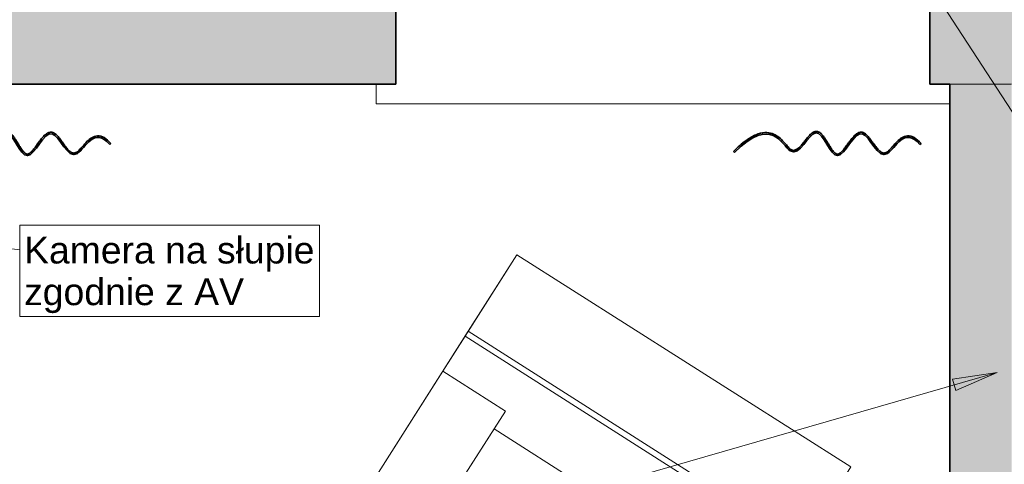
# Model space of a CAD drawing. Header units: centimetres. Extents: x -1109 to 217, y 2044 to 2913.
# Tile 21 of 36: x -584 to -385, y 2605 to 2695. Entities that reach past the tile are written whole.
import ezdxf

# ---------------------------------------------------------------- set-up
doc = ezdxf.new("R2010")
doc.units = ezdxf.units.CM
for name, color, linetype, lineweight in [('Meble-1', 9, 'Continuous', 18), ('Notatki tekstowe', 130, 'Continuous', 9), ('Notatki tekstowe-1', 7, 'Continuous', 9), ('Okna-2', 9, 'Continuous', 18), ('Okna-3', 253, 'Continuous', 35), ('Wzór cięcia-1', 10, 'Continuous', 18), ('Ściany-1', 253, 'Continuous', 35), ('Ściany-2', 9, 'Continuous', 18)]:
    doc.layers.add(name, color=color, linetype=linetype, lineweight=lineweight)
doc.styles.add('Arial', font='arial.ttf', dxfattribs={"height": 5.4})

# ---------------------------------------------------------------- blocks, each defined once
blk = doc.blocks.new('PApapetttsy1 - PApapetttsy-824193-Wytyczne elektryczne')
at = {"layer": 'Okna-2'}
for p, q in [((-400.22, 2740.03), (-508.22, 2740.03)), ((-508.22, 2740.03), (-508.22, 2682.08)), ((-508.22, 2682.08), (-508.22, 2740.03)), ((-508.22, 2740.03), (-400.22, 2740.03)), ((-400.22, 2682.08), (-400.22, 2740.03)), ((-400.22, 2740.03), (-400.22, 2682.08)), ((-508.22, 2682.08), (-512.22, 2682.08)), ((-512.22, 2682.08), (-512.22, 2678.08)), ((-512.22, 2678.08), (-512.22, 2682.08)), ((-512.22, 2682.08), (-508.22, 2682.08)), ((-396.22, 2682.08), (-400.22, 2682.08)), ((-400.22, 2682.08), (-396.22, 2682.08)), ((-396.22, 2678.08), (-396.22, 2682.08)), ((-396.22, 2682.08), (-396.22, 2678.08)), ((-512.22, 2678.08), (-396.22, 2678.08)), ((-396.22, 2678.08), (-512.22, 2678.08))]:
    blk.add_line(p, q, dxfattribs=at)
blk = doc.blocks.new('Armchair Plump - Armchair Plump-491428-Wytyczne elektryczne')
at = {"layer": 'Meble-1'}
for p, q in [((-40, 50.87), (40, 50.87)), ((-40, 50.87), (-40, 31.32)), ((-40, 32.49), (-40, 50.87)), ((40, 31.32), (40, 50.87)), ((40, 50.87), (40, 32.49)), ((40, 32.49), (-40, 32.49)), ((-40, 32.49), (-40, -37.47)), ((40, 32.49), (40, -37.47)), ((40, 31.32), (-40, 31.32)), ((-40, 31.32), (-40, 22.93)), ((40, 22.93), (40, 31.32)), ((-40, -25.56), (-40, 22.93)), ((-40, 22.93), (-25, 22.93)), ((-25, 22.93), (-25, 18.64)), ((-25, 22.93), (-25, -25.56)), ((25, 18.64), (25, 22.93)), ((25, -25.56), (25, 22.93)), ((25, 22.93), (40, 22.93)), ((40, 22.93), (40, -25.56)), ((-25, 18.64), (25, 18.64)), ((-25, -26.33), (-25, 18.64)), ((25, -26.33), (25, 18.64)), ((-40, -26.33), (-40, -25.56)), ((-40, -25.56), (-25, -25.56)), ((-25, -25.56), (-25, -26.33)), ((25, -26.33), (25, -25.56)), ((25, -25.56), (40, -25.56)), ((40, -25.56), (40, -26.33)), ((-40, -36.32), (-40, -26.33)), ((-25, -26.33), (-40, -26.33)), ((40, -26.33), (25, -26.33)), ((40, -36.32), (40, -26.33)), ((-40, -37.47), (-40, -36.32)), ((-40, -36.32), (40, -36.32)), ((-40, -37.47), (40, -37.47)), ((40, -37.47), (40, -36.32))]:
    blk.add_line(p, q, dxfattribs=at)
blk = doc.blocks.new('Zasłona2 - Zasłona-857230-Wytyczne elektryczne')
at = {"layer": 'Okna-2'}
for p, q in [((-745.01, 2668.02), (-745.24, 2667.83)), ((-782.74, 2666.24), (-782.96, 2666.45))]:
    blk.add_line(p, q, dxfattribs=at)
for points, knots in [([(-745.24, 2667.83), (-748.38, 2671.56), (-752.69, 2661.05), (-757, 2674.89), (-762.13, 2660.79), (-766.01, 2674.98), (-771.1, 2661.01), (-775.18, 2673.8), (-782.74, 2666.24)], [-2.766197, -2.766197, -2.766197, -2.766197, -2.415344, -1.948916, -1.444382, -0.935639, -0.444915, 0, 0, 0, 0]), ([(-782.96, 2666.45), (-782.06, 2667.34), (-780.42, 2668.76), (-778.34, 2669.95), (-776.59, 2670.36), (-775.11, 2670.14), (-773.93, 2669.49), (-773, 2668.62), (-772.36, 2667.87), (-771.91, 2667.36), (-771.61, 2667.04), (-771.33, 2666.81), (-771.09, 2666.69), (-770.86, 2666.65), (-770.63, 2666.66), (-770.4, 2666.74), (-770.06, 2666.92), (-769.61, 2667.29), (-769.07, 2667.89), (-768.53, 2668.57), (-767.99, 2669.26), (-767.55, 2669.76), (-767.18, 2670.1), (-766.9, 2670.3), (-766.61, 2670.45), (-766.28, 2670.52), (-765.95, 2670.48), (-765.65, 2670.36), (-765.38, 2670.17), (-765.04, 2669.86), (-764.65, 2669.37), (-764.2, 2668.68), (-763.76, 2667.95), (-763.32, 2667.24), (-762.89, 2666.61), (-762.54, 2666.22), (-762.28, 2666.01), (-762.1, 2665.92), (-761.97, 2665.89), (-761.88, 2665.89), (-761.78, 2665.91), (-761.63, 2665.96), (-761.36, 2666.13), (-760.97, 2666.49), (-760.48, 2667.09), (-759.97, 2667.79), (-759.44, 2668.52), (-758.91, 2669.21), (-758.35, 2669.8), (-757.86, 2670.16), (-757.43, 2670.32), (-757.14, 2670.35), (-756.91, 2670.32), (-756.68, 2670.25), (-756.41, 2670.12), (-756.12, 2669.88), (-755.74, 2669.51), (-755.29, 2668.94), (-754.74, 2668.17), (-754.2, 2667.41), (-753.64, 2666.74), (-753.18, 2666.35), (-752.84, 2666.18), (-752.59, 2666.11), (-752.35, 2666.12), (-752.09, 2666.19), (-751.8, 2666.37), (-751.47, 2666.68), (-751.11, 2667.06), (-750.6, 2667.65), (-749.9, 2668.45), (-749.09, 2669.13), (-748.35, 2669.48), (-747.74, 2669.61), (-747.09, 2669.55), (-746.19, 2669.19), (-745.49, 2668.6), (-745.01, 2668.02)], [0, 0, 0, 0, 0.052192, 0.104385, 0.156577, 0.20877, 0.260962, 0.313154, 0.365347, 0.391443, 0.417539, 0.443635, 0.469732, 0.495828, 0.521924, 0.54802, 0.574116, 0.626309, 0.678501, 0.730694, 0.782886, 0.835078, 0.861175, 0.887271, 0.913367, 0.939463, 0.965559, 0.991655, 1.017752, 1.043848, 1.09604, 1.148233, 1.200425, 1.252617, 1.30481, 1.357002, 1.383098, 1.409195, 1.435291, 1.448339, 1.461387, 1.487483, 1.513579, 1.565772, 1.617964, 1.670157, 1.722349, 1.774541, 1.826734, 1.878926, 1.905022, 1.931119, 1.944167, 1.957215, 1.983311, 2.009407, 2.035503, 2.087696, 2.139888, 2.192081, 2.244273, 2.296465, 2.322562, 2.348658, 2.374754, 2.40085, 2.426946, 2.453043, 2.479139, 2.505235, 2.557427, 2.60962, 2.635716, 2.661812, 2.687908, 2.714004, 2.766197, 2.766197, 2.766197, 2.766197])]:
    blk.add_open_spline(points, degree=3, knots=knots, dxfattribs=at)
at = {"layer": 'Okna-3'}
for p, q in [((-745.24, 2667.83), (-745.01, 2668.02)), ((-782.96, 2666.45), (-782.74, 2666.24))]:
    blk.add_line(p, q, dxfattribs=at)
for points, knots in [([(-782.74, 2666.24), (-775.18, 2673.8), (-771.1, 2661.01), (-766.01, 2674.98), (-762.13, 2660.79), (-757, 2674.89), (-752.69, 2661.05), (-748.38, 2671.56), (-745.24, 2667.83)], [0, 0, 0, 0, 0.444915, 0.935639, 1.444382, 1.948916, 2.415344, 2.766197, 2.766197, 2.766197, 2.766197]), ([(-745.01, 2668.02), (-745.49, 2668.6), (-746.19, 2669.19), (-747.09, 2669.55), (-747.74, 2669.61), (-748.35, 2669.48), (-749.09, 2669.13), (-749.9, 2668.45), (-750.6, 2667.65), (-751.11, 2667.06), (-751.47, 2666.68), (-751.8, 2666.37), (-752.09, 2666.19), (-752.35, 2666.12), (-752.59, 2666.11), (-752.84, 2666.18), (-753.18, 2666.35), (-753.64, 2666.74), (-754.2, 2667.41), (-754.74, 2668.17), (-755.29, 2668.94), (-755.74, 2669.51), (-756.12, 2669.88), (-756.41, 2670.12), (-756.68, 2670.25), (-756.91, 2670.32), (-757.14, 2670.35), (-757.43, 2670.32), (-757.86, 2670.16), (-758.35, 2669.8), (-758.91, 2669.21), (-759.44, 2668.52), (-759.97, 2667.79), (-760.48, 2667.09), (-760.97, 2666.49), (-761.36, 2666.13), (-761.63, 2665.96), (-761.78, 2665.91), (-761.88, 2665.89), (-761.97, 2665.89), (-762.1, 2665.92), (-762.28, 2666.01), (-762.54, 2666.22), (-762.89, 2666.61), (-763.32, 2667.24), (-763.76, 2667.95), (-764.2, 2668.68), (-764.65, 2669.37), (-765.04, 2669.86), (-765.38, 2670.17), (-765.65, 2670.36), (-765.95, 2670.48), (-766.28, 2670.52), (-766.61, 2670.45), (-766.9, 2670.3), (-767.18, 2670.1), (-767.55, 2669.76), (-767.99, 2669.26), (-768.53, 2668.57), (-769.07, 2667.89), (-769.61, 2667.29), (-770.06, 2666.92), (-770.4, 2666.74), (-770.63, 2666.66), (-770.86, 2666.65), (-771.09, 2666.69), (-771.33, 2666.81), (-771.61, 2667.04), (-771.91, 2667.36), (-772.36, 2667.87), (-773, 2668.62), (-773.93, 2669.49), (-775.11, 2670.14), (-776.59, 2670.36), (-778.34, 2669.95), (-780.42, 2668.76), (-782.06, 2667.34), (-782.96, 2666.45)], [-2.766197, -2.766197, -2.766197, -2.766197, -2.714004, -2.687908, -2.661812, -2.635716, -2.60962, -2.557427, -2.505235, -2.479139, -2.453043, -2.426946, -2.40085, -2.374754, -2.348658, -2.322562, -2.296465, -2.244273, -2.192081, -2.139888, -2.087696, -2.035503, -2.009407, -1.983311, -1.957215, -1.944167, -1.931119, -1.905022, -1.878926, -1.826734, -1.774541, -1.722349, -1.670157, -1.617964, -1.565772, -1.513579, -1.487483, -1.461387, -1.448339, -1.435291, -1.409195, -1.383098, -1.357002, -1.30481, -1.252617, -1.200425, -1.148233, -1.09604, -1.043848, -1.017752, -0.991655, -0.965559, -0.939463, -0.913367, -0.887271, -0.861175, -0.835078, -0.782886, -0.730694, -0.678501, -0.626309, -0.574116, -0.54802, -0.521924, -0.495828, -0.469732, -0.443635, -0.417539, -0.391443, -0.365347, -0.313154, -0.260962, -0.20877, -0.156577, -0.104385, -0.052192, 0, 0, 0, 0])]:
    blk.add_open_spline(points, degree=3, knots=knots, dxfattribs=at)
blk = doc.blocks.new('Zasłona3 - Zasłona-857248-Wytyczne elektryczne')
at = {"layer": 'Okna-2'}
for p, q in [((-745.01, 2668.02), (-745.24, 2667.83)), ((-782.74, 2666.24), (-782.96, 2666.45))]:
    blk.add_line(p, q, dxfattribs=at)
for points, knots in [([(-745.24, 2667.83), (-748.38, 2671.56), (-752.69, 2661.05), (-757, 2674.89), (-762.13, 2660.79), (-766.01, 2674.98), (-771.1, 2661.01), (-775.18, 2673.8), (-782.74, 2666.24)], [-2.766197, -2.766197, -2.766197, -2.766197, -2.415344, -1.948916, -1.444382, -0.935639, -0.444915, 0, 0, 0, 0]), ([(-782.96, 2666.45), (-782.06, 2667.34), (-780.42, 2668.76), (-778.34, 2669.95), (-776.59, 2670.36), (-775.11, 2670.14), (-773.93, 2669.49), (-773, 2668.62), (-772.36, 2667.87), (-771.91, 2667.36), (-771.61, 2667.04), (-771.33, 2666.81), (-771.09, 2666.69), (-770.86, 2666.65), (-770.63, 2666.66), (-770.4, 2666.74), (-770.06, 2666.92), (-769.61, 2667.29), (-769.07, 2667.89), (-768.53, 2668.57), (-767.99, 2669.26), (-767.55, 2669.76), (-767.18, 2670.1), (-766.9, 2670.3), (-766.61, 2670.45), (-766.28, 2670.52), (-765.95, 2670.48), (-765.65, 2670.36), (-765.38, 2670.17), (-765.04, 2669.86), (-764.65, 2669.37), (-764.2, 2668.68), (-763.76, 2667.95), (-763.32, 2667.24), (-762.89, 2666.61), (-762.54, 2666.22), (-762.28, 2666.01), (-762.1, 2665.92), (-761.97, 2665.89), (-761.88, 2665.89), (-761.78, 2665.91), (-761.63, 2665.96), (-761.36, 2666.13), (-760.97, 2666.49), (-760.48, 2667.09), (-759.97, 2667.79), (-759.44, 2668.52), (-758.91, 2669.21), (-758.35, 2669.8), (-757.86, 2670.16), (-757.43, 2670.32), (-757.14, 2670.35), (-756.91, 2670.32), (-756.68, 2670.25), (-756.41, 2670.12), (-756.12, 2669.88), (-755.74, 2669.51), (-755.29, 2668.94), (-754.74, 2668.17), (-754.2, 2667.41), (-753.64, 2666.74), (-753.18, 2666.35), (-752.84, 2666.18), (-752.59, 2666.11), (-752.35, 2666.12), (-752.09, 2666.19), (-751.8, 2666.37), (-751.47, 2666.68), (-751.11, 2667.06), (-750.6, 2667.65), (-749.9, 2668.45), (-749.09, 2669.13), (-748.35, 2669.48), (-747.74, 2669.61), (-747.09, 2669.55), (-746.19, 2669.19), (-745.49, 2668.6), (-745.01, 2668.02)], [0, 0, 0, 0, 0.052192, 0.104385, 0.156577, 0.20877, 0.260962, 0.313154, 0.365347, 0.391443, 0.417539, 0.443635, 0.469732, 0.495828, 0.521924, 0.54802, 0.574116, 0.626309, 0.678501, 0.730694, 0.782886, 0.835078, 0.861175, 0.887271, 0.913367, 0.939463, 0.965559, 0.991655, 1.017752, 1.043848, 1.09604, 1.148233, 1.200425, 1.252617, 1.30481, 1.357002, 1.383098, 1.409195, 1.435291, 1.448339, 1.461387, 1.487483, 1.513579, 1.565772, 1.617964, 1.670157, 1.722349, 1.774541, 1.826734, 1.878926, 1.905022, 1.931119, 1.944167, 1.957215, 1.983311, 2.009407, 2.035503, 2.087696, 2.139888, 2.192081, 2.244273, 2.296465, 2.322562, 2.348658, 2.374754, 2.40085, 2.426946, 2.453043, 2.479139, 2.505235, 2.557427, 2.60962, 2.635716, 2.661812, 2.687908, 2.714004, 2.766197, 2.766197, 2.766197, 2.766197])]:
    blk.add_open_spline(points, degree=3, knots=knots, dxfattribs=at)
at = {"layer": 'Okna-3'}
for p, q in [((-745.24, 2667.83), (-745.01, 2668.02)), ((-782.96, 2666.45), (-782.74, 2666.24))]:
    blk.add_line(p, q, dxfattribs=at)
for points, knots in [([(-782.74, 2666.24), (-775.18, 2673.8), (-771.1, 2661.01), (-766.01, 2674.98), (-762.13, 2660.79), (-757, 2674.89), (-752.69, 2661.05), (-748.38, 2671.56), (-745.24, 2667.83)], [0, 0, 0, 0, 0.444915, 0.935639, 1.444382, 1.948916, 2.415344, 2.766197, 2.766197, 2.766197, 2.766197]), ([(-745.01, 2668.02), (-745.49, 2668.6), (-746.19, 2669.19), (-747.09, 2669.55), (-747.74, 2669.61), (-748.35, 2669.48), (-749.09, 2669.13), (-749.9, 2668.45), (-750.6, 2667.65), (-751.11, 2667.06), (-751.47, 2666.68), (-751.8, 2666.37), (-752.09, 2666.19), (-752.35, 2666.12), (-752.59, 2666.11), (-752.84, 2666.18), (-753.18, 2666.35), (-753.64, 2666.74), (-754.2, 2667.41), (-754.74, 2668.17), (-755.29, 2668.94), (-755.74, 2669.51), (-756.12, 2669.88), (-756.41, 2670.12), (-756.68, 2670.25), (-756.91, 2670.32), (-757.14, 2670.35), (-757.43, 2670.32), (-757.86, 2670.16), (-758.35, 2669.8), (-758.91, 2669.21), (-759.44, 2668.52), (-759.97, 2667.79), (-760.48, 2667.09), (-760.97, 2666.49), (-761.36, 2666.13), (-761.63, 2665.96), (-761.78, 2665.91), (-761.88, 2665.89), (-761.97, 2665.89), (-762.1, 2665.92), (-762.28, 2666.01), (-762.54, 2666.22), (-762.89, 2666.61), (-763.32, 2667.24), (-763.76, 2667.95), (-764.2, 2668.68), (-764.65, 2669.37), (-765.04, 2669.86), (-765.38, 2670.17), (-765.65, 2670.36), (-765.95, 2670.48), (-766.28, 2670.52), (-766.61, 2670.45), (-766.9, 2670.3), (-767.18, 2670.1), (-767.55, 2669.76), (-767.99, 2669.26), (-768.53, 2668.57), (-769.07, 2667.89), (-769.61, 2667.29), (-770.06, 2666.92), (-770.4, 2666.74), (-770.63, 2666.66), (-770.86, 2666.65), (-771.09, 2666.69), (-771.33, 2666.81), (-771.61, 2667.04), (-771.91, 2667.36), (-772.36, 2667.87), (-773, 2668.62), (-773.93, 2669.49), (-775.11, 2670.14), (-776.59, 2670.36), (-778.34, 2669.95), (-780.42, 2668.76), (-782.06, 2667.34), (-782.96, 2666.45)], [-2.766197, -2.766197, -2.766197, -2.766197, -2.714004, -2.687908, -2.661812, -2.635716, -2.60962, -2.557427, -2.505235, -2.479139, -2.453043, -2.426946, -2.40085, -2.374754, -2.348658, -2.322562, -2.296465, -2.244273, -2.192081, -2.139888, -2.087696, -2.035503, -2.009407, -1.983311, -1.957215, -1.944167, -1.931119, -1.905022, -1.878926, -1.826734, -1.774541, -1.722349, -1.670157, -1.617964, -1.565772, -1.513579, -1.487483, -1.461387, -1.448339, -1.435291, -1.409195, -1.383098, -1.357002, -1.30481, -1.252617, -1.200425, -1.148233, -1.09604, -1.043848, -1.017752, -0.991655, -0.965559, -0.939463, -0.913367, -0.887271, -0.861175, -0.835078, -0.782886, -0.730694, -0.678501, -0.626309, -0.574116, -0.54802, -0.521924, -0.495828, -0.469732, -0.443635, -0.417539, -0.391443, -0.365347, -0.313154, -0.260962, -0.20877, -0.156577, -0.104385, -0.052192, 0, 0, 0, 0])]:
    blk.add_open_spline(points, degree=3, knots=knots, dxfattribs=at)

msp = doc.modelspace()

# ---------------------------------------------------------------- hatches: boundary and pattern name
at = {"layer": 'Notatki tekstowe-1'}
msp.add_hatch(color=256, dxfattribs=at).paths.add_polyline_path([(-386.67, 2623.72), (-395.64, 2622.37), (-394.99, 2620.09)])
at = {"layer": 'Wzór cięcia-1'}
h = msp.add_hatch(color=256, dxfattribs=at)
h.paths.add_polyline_path([(109.52, 2682.08), (109.52, 2775.08), (-136.22, 2775.08), (-136.22, 2682.08), (3.78, 2682.08)])
h.paths.add_polyline_path([(-244.22, 2682.08), (-244.22, 2775.08), (-400.22, 2775.08), (-400.22, 2682.08), (-383.72, 2682.08)])
h.paths.add_polyline_path([(-508.22, 2682.08), (-508.22, 2775.08), (-664.22, 2775.08), (-664.22, 2682.08)])
h.paths.add_polyline_path([(-786.31, 2682.08), (-772.22, 2682.08), (-772.22, 2775.08), (-878.38, 2775.08), (-883.15, 2682.08), (-878.38, 2682.08)])
msp.add_hatch(color=256, dxfattribs=at).paths.add_polyline_path([(-383.72, 2346.08), (-383.72, 2682.08), (-396.22, 2682.08), (-396.22, 2346.08)])

# ---------------------------------------------------------------- linework, layer by layer
at = {"layer": 'Notatki tekstowe'}
for p, q in [((-371, 2657.07), (-494.81, 2847.74)), ((-613.91, 2652.24), (-584.27, 2648.56)), ((-386.67, 2623.72), (-595.06, 2563.63)), ((-386.67, 2623.72), (-395.64, 2622.37)), ((-395.64, 2622.37), (-394.99, 2620.09)), ((-394.99, 2620.09), (-386.67, 2623.72))]:
    msp.add_line(p, q, dxfattribs=at)
at = {"layer": 'Notatki tekstowe', "flags": 128}
msp.add_lwpolyline([(-584.27, 2653.51), (-523.65, 2653.51), (-523.65, 2635.03), (-584.27, 2635.03)], close=True, dxfattribs=at)
at = {"layer": 'Ściany-1'}
for p, q in [((-508.22, 2682.08), (-508.22, 2775.08)), ((-400.22, 2775.08), (-400.22, 2682.08)), ((-607.22, 2682.08), (-508.22, 2682.08)), ((-400.22, 2682.08), (-396.22, 2682.08)), ((-396.22, 2682.08), (-396.22, 2346.08))]:
    msp.add_line(p, q, dxfattribs=at)
at = {"layer": 'Ściany-2'}
msp.add_line((-396.22, 2682.08), (-383.72, 2682.08), dxfattribs=at)

# ---------------------------------------------------------------- block references
at = {"layer": 'Meble-1', "rotation": 327.5366068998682}
msp.add_blockref('Armchair Plump - Armchair Plump-491428-Wytyczne elektryczne', (-477.28, 2583.17), dxfattribs=at)
at = {"layer": 'Okna-2'}
for name, p in [('PApapetttsy1 - PApapetttsy-824193-Wytyczne elektryczne', (0, 0)), ('Zasłona2 - Zasłona-857230-Wytyczne elektryczne', (179.2, 2)), ('Zasłona3 - Zasłona-857248-Wytyczne elektryczne', (343, 2))]:
    msp.add_blockref(name, p, dxfattribs=at)

# ---------------------------------------------------------------- texts
at = {"layer": 'Notatki tekstowe-1', "insert": (-583.37, 2651.18), "char_height": 5.4, "width": 58.74, "attachment_point": 1, "line_spacing_factor": 0.936439, "style": 'Arial'}
msp.add_mtext('\\pxt7.05556,14.11111,21.16667,28.22222,35.27778,42.33333,49.38889,56.44444,63.5,70.55556,77.61111,84.66667,91.72222,98.77778,105.83333,112.88889,119.94444,127,134.05556,141.11111,148.16667,155.22222,162.27778,169.33333,176.38889,183.44444,190.5,197.55556,204.61111,211.66667,218.72222,225.77778;{Kamera na słupie zgodnie z AV}', dxfattribs=at)

doc.saveas('drawing.dxf')
